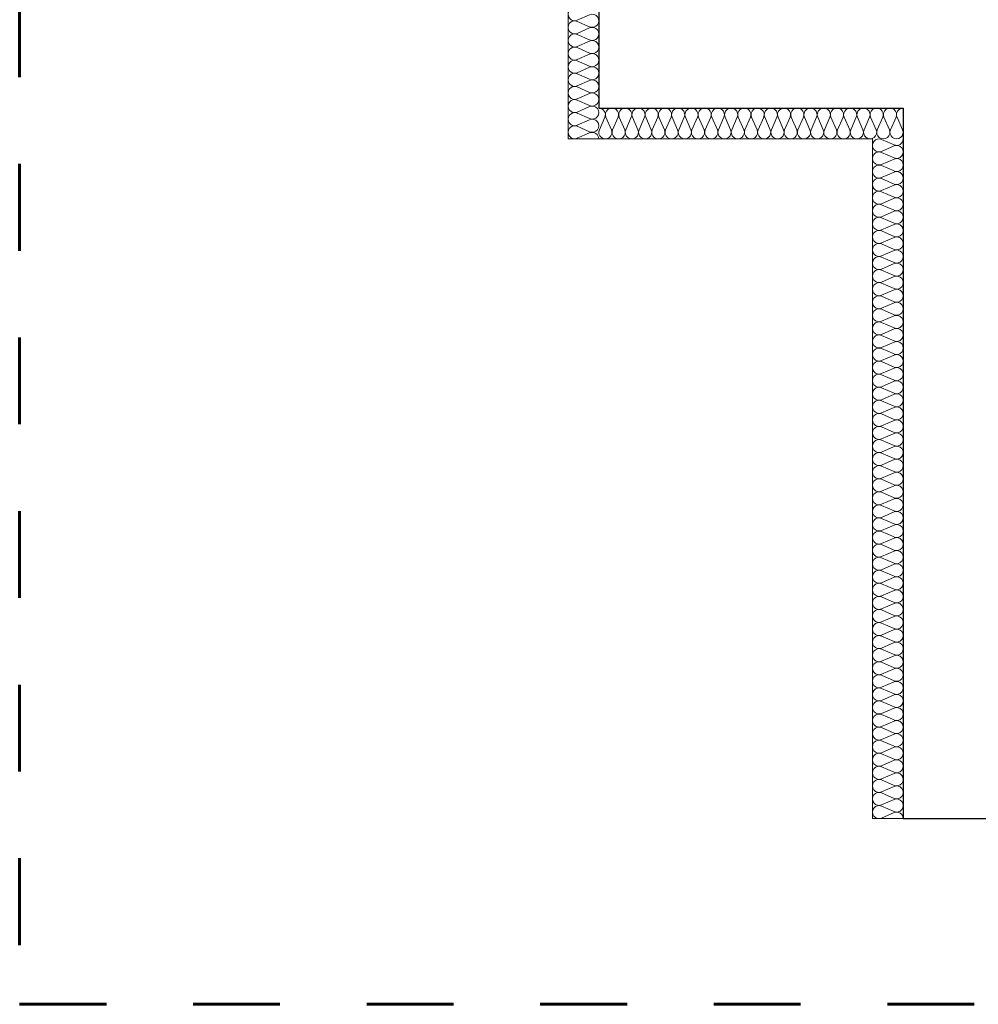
# Model space of a CAD drawing. Extents: x -497945 to -454853, y -17656 to 94650.
# Tile 34 of 62: x -492812 to -489694, y 70163 to 73364. Entities that reach past the tile are written whole.
import ezdxf

# ---------------------------------------------------------------- set-up
doc = ezdxf.new("R2010")
doc.units = 0
doc.header["$MEASUREMENT"] = 0
doc.linetypes.add('Dashed', pattern=[564.444447, 282.222223, -282.222223])
doc.layers.get('0').update_dxf_attribs({"color": 252})
doc.layers.add('Inwent Izolacje', color=252, linetype='Continuous')
for name, color, linetype, lineweight in [('Inwent Izolacje_Nr_Pióra__2', 252, 'Continuous', 13), ('INWENT.ŚCIANY_Nr_Pióra__1', 252, 'Continuous', 25), ('INWENT.ŚCIANY_Nr_Pióra__20', 252, 'Continuous', 60), ('INWENT.ŚCIANY_Nr_Pióra__3', 252, 'Continuous', 13)]:
    doc.layers.add(name, color=color, linetype=linetype, lineweight=lineweight)

# ---------------------------------------------------------------- blocks, each defined once
blk = doc.blocks.new('Izolacja cieplna 14_215', base_point=(-491030.2, 58074.5))
at = {"layer": 'Inwent Izolacje_Nr_Pióra__2', "linetype": 'Continuous'}
for p, q in [((-491060, 60265.1), (-491100.4, 60282.8)), ((-491100.4, 60243.8), (-491060, 60261.5)), ((-491060, 60222.6), (-491100.4, 60240.3)), ((-491100.4, 60201.3), (-491060, 60219)), ((-491060, 60180.1), (-491100.4, 60197.8)), ((-491100.4, 60158.8), (-491060, 60176.5)), ((-491060, 60137.6), (-491100.4, 60155.3)), ((-491100.4, 60116.3), (-491060, 60134)), ((-491060, 60095.1), (-491100.4, 60112.8)), ((-491100.4, 60073.8), (-491060, 60091.5)), ((-491060, 60052.6), (-491100.4, 60070.3)), ((-491100.4, 60031.3), (-491060, 60049)), ((-491060, 60010.1), (-491100.4, 60027.8)), ((-491100.4, 59988.8), (-491060, 60006.5)), ((-491060, 59967.6), (-491100.4, 59985.3)), ((-491100.4, 59946.3), (-491060, 59964)), ((-491060, 59925.1), (-491100.4, 59942.8)), ((-491100.4, 59903.8), (-491060, 59921.5)), ((-491060, 59882.6), (-491100.4, 59900.3)), ((-491100.4, 59861.3), (-491060, 59879)), ((-491060, 59840.1), (-491100.4, 59857.8)), ((-491100.4, 59818.8), (-491060, 59836.5)), ((-491060, 59797.6), (-491100.4, 59815.3)), ((-491100.4, 59776.3), (-491060, 59794)), ((-491060, 59755.1), (-491100.4, 59772.8)), ((-491100.4, 59733.8), (-491060, 59751.5)), ((-491060, 59712.6), (-491100.4, 59730.3)), ((-491100.4, 59691.3), (-491060, 59709)), ((-491060, 59670.1), (-491100.4, 59687.8)), ((-491100.4, 59648.8), (-491060, 59666.5)), ((-491060, 59627.6), (-491100.4, 59645.3)), ((-491100.4, 59606.3), (-491060, 59624)), ((-491060, 59585.1), (-491100.4, 59602.8)), ((-491100.4, 59563.8), (-491060, 59581.5)), ((-491060, 59542.6), (-491100.4, 59560.3)), ((-491100.4, 59521.3), (-491060, 59539)), ((-491060, 59500.1), (-491100.4, 59517.8)), ((-491100.4, 59478.8), (-491060, 59496.5)), ((-491060, 59457.6), (-491100.4, 59475.3)), ((-491100.4, 59436.3), (-491060, 59454)), ((-491060, 59415.1), (-491100.4, 59432.8)), ((-491100.4, 59393.8), (-491060, 59411.5)), ((-491060, 59372.6), (-491100.4, 59390.3)), ((-491100.4, 59351.3), (-491060, 59369)), ((-491060, 59330.1), (-491100.4, 59347.8)), ((-491100.4, 59308.8), (-491060, 59326.5)), ((-491060, 59287.6), (-491100.4, 59305.3)), ((-491100.4, 59266.3), (-491060, 59284)), ((-491060, 59245.1), (-491100.4, 59262.8)), ((-491100.4, 59223.8), (-491060, 59241.5)), ((-491060, 59202.6), (-491100.4, 59220.3)), ((-491100.4, 59181.3), (-491060, 59199)), ((-491060, 59160.1), (-491100.4, 59177.8)), ((-491100.4, 59138.8), (-491060, 59156.5)), ((-491060, 59117.6), (-491100.4, 59135.3)), ((-491100.4, 59096.3), (-491060, 59114)), ((-491060, 59075.1), (-491100.4, 59092.8)), ((-491100.4, 59053.8), (-491060, 59071.5)), ((-491060, 59032.6), (-491100.4, 59050.3)), ((-491100.4, 59011.3), (-491060, 59029)), ((-491060, 58990.1), (-491100.4, 59007.8)), ((-491100.4, 58968.8), (-491060, 58986.5)), ((-491060, 58947.6), (-491100.4, 58965.3)), ((-491100.4, 58926.3), (-491060, 58944)), ((-491060, 58905.1), (-491100.4, 58922.8)), ((-491100.4, 58883.8), (-491060, 58901.5)), ((-491060, 58862.6), (-491100.4, 58880.3)), ((-491100.4, 58841.3), (-491060, 58859)), ((-491060, 58820.1), (-491100.4, 58837.8)), ((-491100.4, 58798.8), (-491060, 58816.5)), ((-491060, 58777.6), (-491100.4, 58795.3)), ((-491100.4, 58756.3), (-491060, 58774)), ((-491060, 58735.1), (-491100.4, 58752.8)), ((-491100.4, 58713.8), (-491060, 58731.5)), ((-491060, 58692.6), (-491100.4, 58710.3)), ((-491100.4, 58671.3), (-491060, 58689)), ((-491060, 58650.1), (-491100.4, 58667.8)), ((-491100.4, 58628.8), (-491060, 58646.5)), ((-491060, 58607.6), (-491100.4, 58625.3)), ((-491100.4, 58586.3), (-491060, 58604)), ((-491060, 58565.1), (-491100.4, 58582.8)), ((-491100.4, 58543.8), (-491060, 58561.5)), ((-491060, 58522.6), (-491100.4, 58540.3)), ((-491100.4, 58501.3), (-491060, 58519)), ((-491060, 58480.1), (-491100.4, 58497.8)), ((-491100.4, 58458.8), (-491060, 58476.5)), ((-491060, 58437.6), (-491100.4, 58455.3)), ((-491100.4, 58416.3), (-491060, 58434)), ((-491060, 58395.1), (-491100.4, 58412.8)), ((-491100.4, 58373.8), (-491060, 58391.5)), ((-491060, 58352.6), (-491100.4, 58370.3)), ((-491100.4, 58331.3), (-491060, 58349)), ((-491060, 58310.1), (-491100.4, 58327.8)), ((-491100.4, 58288.8), (-491060, 58306.5)), ((-491060, 58267.6), (-491100.4, 58285.3)), ((-491100.4, 58246.3), (-491060, 58264)), ((-491060, 58225.1), (-491100.4, 58242.8)), ((-491100.4, 58203.8), (-491060, 58221.5)), ((-491060, 58182.6), (-491100.4, 58200.3)), ((-491100.4, 58161.3), (-491060, 58179)), ((-491060, 58140.1), (-491100.4, 58157.8)), ((-491100.4, 58118.8), (-491060, 58136.5)), ((-491060, 58097.6), (-491100.4, 58115.3)), ((-491100.4, 58076.3), (-491060, 58094))]:
    blk.add_line(p, q, dxfattribs=at)
for centre, start_param, end_param in [((-491108.9, 60263.3), 4.299595, 8.266775), ((-491051.5, 60284.5), 1.158004, 3.141593), ((-491051.5, 60242), 1.158004, 5.125183), ((-491108.9, 60220.8), 4.299595, 8.266775), ((-491051.5, 60199.5), 1.158004, 5.125183), ((-491108.9, 60178.3), 4.299595, 8.266775), ((-491108.9, 60135.8), 4.299595, 8.266775), ((-491051.5, 60157), 1.158004, 5.125183), ((-491051.5, 60114.5), 1.158004, 5.125183), ((-491108.9, 60093.3), 4.299595, 8.266775), ((-491051.5, 60072), 1.158004, 5.125183), ((-491108.9, 60050.8), 4.299595, 8.266775), ((-491108.9, 60008.3), 4.299595, 8.266775), ((-491051.5, 60029.5), 1.158004, 5.125183), ((-491051.5, 59987), 1.158004, 5.125183), ((-491108.9, 59965.8), 4.299595, 8.266775), ((-491051.5, 59944.5), 1.158004, 5.125183), ((-491108.9, 59923.3), 4.299595, 8.266775), ((-491108.9, 59880.8), 4.299595, 8.266775), ((-491051.5, 59902), 1.158004, 5.125183), ((-491051.5, 59859.5), 1.158004, 5.125183), ((-491108.9, 59838.3), 4.299595, 8.266775), ((-491051.5, 59817), 1.158004, 5.125183), ((-491108.9, 59795.8), 4.299595, 8.266775), ((-491108.9, 59753.3), 4.299595, 8.266775), ((-491051.5, 59774.5), 1.158004, 5.125183), ((-491051.5, 59732), 1.158004, 5.125183), ((-491108.9, 59710.8), 4.299595, 8.266775), ((-491051.5, 59689.5), 1.158004, 5.125183), ((-491108.9, 59668.3), 4.299595, 8.266775), ((-491108.9, 59625.8), 4.299595, 8.266775), ((-491051.5, 59647), 1.158004, 5.125183), ((-491051.5, 59604.5), 1.158004, 5.125183), ((-491108.9, 59583.3), 4.299595, 8.266775), ((-491051.5, 59562), 1.158004, 5.125183), ((-491108.9, 59540.8), 4.299595, 8.266775), ((-491108.9, 59498.3), 4.299595, 8.266775), ((-491051.5, 59519.5), 1.158004, 5.125183), ((-491051.5, 59477), 1.158004, 5.125183), ((-491108.9, 59455.8), 4.299595, 8.266775), ((-491051.5, 59434.5), 1.158004, 5.125183), ((-491108.9, 59413.3), 4.299595, 8.266775), ((-491108.9, 59370.8), 4.299595, 8.266775), ((-491051.5, 59392), 1.158004, 5.125183), ((-491051.5, 59349.5), 1.158004, 5.125183), ((-491108.9, 59328.3), 4.299595, 8.266775), ((-491051.5, 59307), 1.158004, 5.125183), ((-491108.9, 59285.8), 4.299595, 8.266775), ((-491108.9, 59243.3), 4.299595, 8.266775), ((-491051.5, 59264.5), 1.158004, 5.125183), ((-491108.9, 59200.8), 4.299595, 8.266775), ((-491051.5, 59222), 1.158004, 5.125183), ((-491051.5, 59179.5), 1.158004, 5.125183), ((-491108.9, 59158.3), 4.299595, 8.266775), ((-491051.5, 59137), 1.158004, 5.125183), ((-491108.9, 59115.8), 4.299595, 8.266775), ((-491108.9, 59073.3), 4.299595, 8.266775), ((-491051.5, 59094.5), 1.158004, 5.125183), ((-491051.5, 59052), 1.158004, 5.125183), ((-491108.9, 59030.8), 4.299595, 8.266775), ((-491051.5, 59009.5), 1.158004, 5.125183), ((-491108.9, 58988.3), 4.299595, 8.266775), ((-491108.9, 58945.8), 4.299595, 8.266775), ((-491051.5, 58967), 1.158004, 5.125183), ((-491051.5, 58924.5), 1.158004, 5.125183), ((-491108.9, 58903.3), 4.299595, 8.266775), ((-491051.5, 58882), 1.158004, 5.125183), ((-491108.9, 58860.8), 4.299595, 8.266775), ((-491108.9, 58818.3), 4.299595, 8.266775), ((-491051.5, 58839.5), 1.158004, 5.125183), ((-491051.5, 58797), 1.158004, 5.125183), ((-491108.9, 58775.8), 4.299595, 8.266775), ((-491051.5, 58754.5), 1.158004, 5.125183), ((-491108.9, 58733.3), 4.299595, 8.266775), ((-491108.9, 58690.8), 4.299595, 8.266775), ((-491051.5, 58712), 1.158004, 5.125183), ((-491051.5, 58669.5), 1.158004, 5.125183), ((-491108.9, 58648.3), 4.299595, 8.266775), ((-491051.5, 58627), 1.158004, 5.125183), ((-491108.9, 58605.8), 4.299595, 8.266775), ((-491108.9, 58563.3), 4.299595, 8.266775), ((-491051.5, 58584.5), 1.158004, 5.125183), ((-491051.5, 58542), 1.158004, 5.125183), ((-491108.9, 58520.8), 4.299595, 8.266775), ((-491051.5, 58499.5), 1.158004, 5.125183), ((-491108.9, 58478.3), 4.299595, 8.266775), ((-491108.9, 58435.8), 4.299595, 8.266775), ((-491051.5, 58457), 1.158004, 5.125183), ((-491051.5, 58414.5), 1.158004, 5.125183), ((-491108.9, 58393.3), 4.299595, 8.266775), ((-491051.5, 58372), 1.158004, 5.125183), ((-491108.9, 58350.8), 4.299595, 8.266775), ((-491108.9, 58308.3), 4.299595, 8.266775), ((-491051.5, 58329.5), 1.158004, 5.125183), ((-491051.5, 58287), 1.158004, 5.125183), ((-491108.9, 58265.8), 4.299595, 8.266775), ((-491051.5, 58244.5), 1.158004, 5.125183), ((-491108.9, 58223.3), 4.299595, 8.266775), ((-491108.9, 58180.8), 4.299595, 8.266775), ((-491051.5, 58202), 1.158004, 5.125183), ((-491051.5, 58159.5), 1.158004, 5.125183), ((-491108.9, 58138.3), 4.299595, 8.266775), ((-491051.5, 58117), 1.158004, 5.125183), ((-491108.9, 58095.8), 4.299595, 8.266775), ((-491051.5, 58074.5), 3.141593, 5.125182)]:
    blk.add_ellipse(centre, major_axis=(-21.3, 0), ratio=0.999163, start_param=start_param, end_param=end_param, dxfattribs=at)
blk = doc.blocks.new('Izolacja cieplna 14_216', base_point=(-491030.2, 60384.5))
at = {"layer": 'Inwent Izolacje_Nr_Pióra__2', "linetype": 'Continuous'}
for p, q in [((-492000.5, 60354.7), (-492018.4, 60314.3)), ((-491979, 60314.3), (-491996.9, 60354.7)), ((-491957.4, 60354.7), (-491975.3, 60314.3)), ((-491935.9, 60314.3), (-491953.8, 60354.7)), ((-491914.4, 60354.7), (-491932.3, 60314.3)), ((-491892.9, 60314.3), (-491910.8, 60354.7)), ((-491871.3, 60354.7), (-491889.2, 60314.3)), ((-491849.8, 60314.3), (-491867.7, 60354.7)), ((-491828.3, 60354.7), (-491846.2, 60314.3)), ((-491806.8, 60314.3), (-491824.7, 60354.7)), ((-491785.3, 60354.7), (-491803.2, 60314.3)), ((-491763.7, 60314.3), (-491781.6, 60354.7)), ((-491742.2, 60354.7), (-491760.1, 60314.3)), ((-491720.7, 60314.3), (-491738.6, 60354.7)), ((-491699.2, 60354.7), (-491717.1, 60314.3)), ((-491677.6, 60314.3), (-491695.6, 60354.7)), ((-491656.1, 60354.7), (-491674, 60314.3)), ((-491634.6, 60314.3), (-491652.5, 60354.7)), ((-491613.1, 60354.7), (-491631, 60314.3)), ((-491591.6, 60314.3), (-491609.5, 60354.7)), ((-491570, 60354.7), (-491587.9, 60314.3)), ((-491548.5, 60314.3), (-491566.4, 60354.7)), ((-491527, 60354.7), (-491544.9, 60314.3)), ((-491505.5, 60314.3), (-491523.4, 60354.7)), ((-491483.9, 60354.7), (-491501.9, 60314.3)), ((-491462.4, 60314.3), (-491480.3, 60354.7)), ((-491440.9, 60354.7), (-491458.8, 60314.3)), ((-491419.4, 60314.3), (-491437.3, 60354.7)), ((-491397.9, 60354.7), (-491415.8, 60314.3)), ((-491376.3, 60314.3), (-491394.2, 60354.7)), ((-491354.8, 60354.7), (-491372.7, 60314.3)), ((-491333.3, 60314.3), (-491351.2, 60354.7)), ((-491311.8, 60354.7), (-491329.7, 60314.3)), ((-491290.3, 60314.3), (-491308.2, 60354.7)), ((-491268.7, 60354.7), (-491286.6, 60314.3)), ((-491247.2, 60314.3), (-491265.1, 60354.7)), ((-491225.7, 60354.7), (-491243.6, 60314.3)), ((-491204.2, 60314.3), (-491222.1, 60354.7)), ((-491182.6, 60354.7), (-491200.6, 60314.3)), ((-491161.1, 60314.3), (-491179, 60354.7)), ((-491139.6, 60354.7), (-491157.5, 60314.3)), ((-491118.1, 60314.3), (-491136, 60354.7)), ((-491096.6, 60354.7), (-491114.5, 60314.3)), ((-491075, 60314.3), (-491092.9, 60354.7)), ((-491053.5, 60354.7), (-491071.4, 60314.3)), ((-491032, 60314.3), (-491049.9, 60354.7))]:
    blk.add_line(p, q, dxfattribs=at)
for centre, start_param, end_param in [((-492020.2, 60363.3), 2.7288, 4.712389), ((-491977.1, 60363.3), 2.7288, 6.695979), ((-491934.1, 60363.3), 2.7288, 6.695979), ((-491891.1, 60363.3), 2.7288, 6.695979), ((-491848, 60363.3), 2.7288, 6.695979), ((-491805, 60363.3), 2.7288, 6.695979), ((-491761.9, 60363.3), 2.7288, 6.695979), ((-491718.9, 60363.3), 2.7288, 6.695979), ((-491675.8, 60363.3), 2.7288, 6.695979), ((-491632.8, 60363.3), 2.7288, 6.695979), ((-491589.8, 60363.3), 2.7288, 6.695979), ((-491546.7, 60363.3), 2.7288, 6.695979), ((-491503.7, 60363.3), 2.7288, 6.695979), ((-491460.6, 60363.3), 2.7288, 6.695979), ((-491417.6, 60363.3), 2.7288, 6.695979), ((-491374.5, 60363.3), 2.7288, 6.695979), ((-491331.5, 60363.3), 2.7288, 6.695979), ((-491288.4, 60363.3), 2.7288, 6.695979), ((-491245.4, 60363.3), 2.7288, 6.695979), ((-491202.4, 60363.3), 2.7288, 6.695979), ((-491159.3, 60363.3), 2.7288, 6.695979), ((-491116.3, 60363.3), 2.7288, 6.695979), ((-491073.2, 60363.3), 2.7288, 6.695979), ((-491030.2, 60363.3), 4.712389, 6.695979), ((-491998.7, 60305.8), 5.870392, 9.837571), ((-491955.6, 60305.8), 5.870392, 9.837571), ((-491912.6, 60305.8), 5.870392, 9.837571), ((-491869.5, 60305.8), 5.870392, 9.837571), ((-491826.5, 60305.8), 5.870392, 9.837571), ((-491783.4, 60305.8), 5.870392, 9.837571), ((-491740.4, 60305.8), 5.870392, 9.837571), ((-491697.4, 60305.8), 5.870392, 9.837571), ((-491654.3, 60305.8), 5.870392, 9.837571), ((-491611.3, 60305.8), 5.870392, 9.837571), ((-491568.2, 60305.8), 5.870392, 9.837571), ((-491525.2, 60305.8), 5.870392, 9.837571), ((-491482.1, 60305.8), 5.870392, 9.837571), ((-491439.1, 60305.8), 5.870392, 9.837571), ((-491396.1, 60305.8), 5.870392, 9.837571), ((-491353, 60305.8), 5.870392, 9.837571), ((-491310, 60305.8), 5.870392, 9.837571), ((-491266.9, 60305.8), 5.870392, 9.837571), ((-491223.9, 60305.8), 5.870392, 9.837571), ((-491180.8, 60305.8), 5.870392, 9.837571), ((-491137.8, 60305.8), 5.870392, 9.837571), ((-491094.8, 60305.8), 5.870392, 9.837571), ((-491051.7, 60305.8), 5.870392, 9.837571)]:
    blk.add_ellipse(centre, major_axis=(-21.5, 0), ratio=0.988201, start_param=start_param, end_param=end_param, dxfattribs=at)
blk = doc.blocks.new('Izolacja cieplna 14_217', base_point=(-492020.2, 60284.5))
at = {"layer": 'Inwent Izolacje_Nr_Pióra__2', "linetype": 'Continuous'}
for p, q in [((-492090.4, 60670.2), (-492050, 60687.9)), ((-492050, 60648.8), (-492090.4, 60666.6)), ((-492090.4, 60627.5), (-492050, 60645.3)), ((-492050, 60606.2), (-492090.4, 60623.9)), ((-492090.4, 60584.9), (-492050, 60602.6)), ((-492050, 60563.5), (-492090.4, 60581.3)), ((-492090.4, 60542.2), (-492050, 60560)), ((-492050, 60520.9), (-492090.4, 60538.6)), ((-492090.4, 60499.6), (-492050, 60517.3)), ((-492050, 60478.2), (-492090.4, 60496)), ((-492090.4, 60456.9), (-492050, 60474.7)), ((-492050, 60435.6), (-492090.4, 60453.3)), ((-492090.4, 60414.3), (-492050, 60432)), ((-492050, 60393), (-492090.4, 60410.7)), ((-492090.4, 60371.6), (-492050, 60389.4)), ((-492050, 60350.3), (-492090.4, 60368)), ((-492090.4, 60329), (-492050, 60346.7)), ((-492050, 60307.7), (-492090.4, 60325.4)), ((-492090.4, 60286.3), (-492050, 60304.1))]:
    blk.add_line(p, q, dxfattribs=at)
for centre, start_param, end_param in [((-492098.9, 60689.7), 5.870392, 9.837571), ((-492098.9, 60647.1), 5.870392, 9.837571), ((-492041.5, 60668.4), 2.7288, 6.695979), ((-492041.5, 60625.7), 2.7288, 6.695979), ((-492098.9, 60604.4), 5.870392, 9.837571), ((-492041.5, 60583.1), 2.7288, 6.695979), ((-492098.9, 60561.8), 5.870392, 9.837571), ((-492098.9, 60519.1), 5.870392, 9.837571), ((-492041.5, 60540.4), 2.7288, 6.695979), ((-492041.5, 60497.8), 2.7288, 6.695979), ((-492098.9, 60476.5), 5.870392, 9.837571), ((-492041.5, 60455.1), 2.7288, 6.695979), ((-492098.9, 60433.8), 5.870392, 9.837571), ((-492098.9, 60391.2), 5.870392, 9.837571), ((-492041.5, 60412.5), 2.7288, 6.695979), ((-492041.5, 60369.8), 2.7288, 6.695979), ((-492098.9, 60348.5), 5.870392, 9.837571), ((-492041.5, 60327.2), 2.7288, 6.695979), ((-492098.9, 60305.9), 5.870392, 9.837571), ((-492041.5, 60284.5), 4.712389, 6.695979)]:
    blk.add_ellipse(centre, major_axis=(0, 21.3), ratio=0.997341, start_param=start_param, end_param=end_param, dxfattribs=at)
blk = doc.blocks.new('A$C685E8C06')
at = {"layer": 'INWENT.ŚCIANY_Nr_Pióra__1', "color": 252, "linetype": 'Continuous'}
for p, q in [((100, 6340), (100, 100)), ((100, 100), (1090, 100)), ((1090, 100), (1090, -2210)), ((1090, -2210), (1400, -2210))]:
    blk.add_line(p, q, dxfattribs=at)
at = {"layer": 'INWENT.ŚCIANY_Nr_Pióra__20', "color": 252, "linetype": 'Dashed'}
for p, q in [((-1783.6, 8949.7), (-1783.6, -2813.8)), ((-1783.6, -2813.8), (22391.5, -2813.8))]:
    blk.add_line(p, q, dxfattribs=at)
at = {"layer": 'INWENT.ŚCIANY_Nr_Pióra__3', "color": 252, "linetype": 'Continuous'}
for p, q in [((0, 0), (0, 6440)), ((990, 0), (0, 0)), ((990, -2210), (990, 0)), ((990, -2210), (1090, -2210))]:
    blk.add_line(p, q, dxfattribs=at)
at = {"layer": 'Inwent Izolacje', "color": 252, "linetype": 'Continuous', "lineweight": 13}
for name, p in [('Izolacja cieplna 14_217', (100, 0)), ('Izolacja cieplna 14_216', (1090, 100)), ('Izolacja cieplna 14_215', (1090, -2210))]:
    blk.add_blockref(name, p, dxfattribs=at)

msp = doc.modelspace()

# ---------------------------------------------------------------- block references
msp.add_blockref('A$C685E8C06', (-491028.3, 72976.9))

doc.saveas('drawing.dxf')
